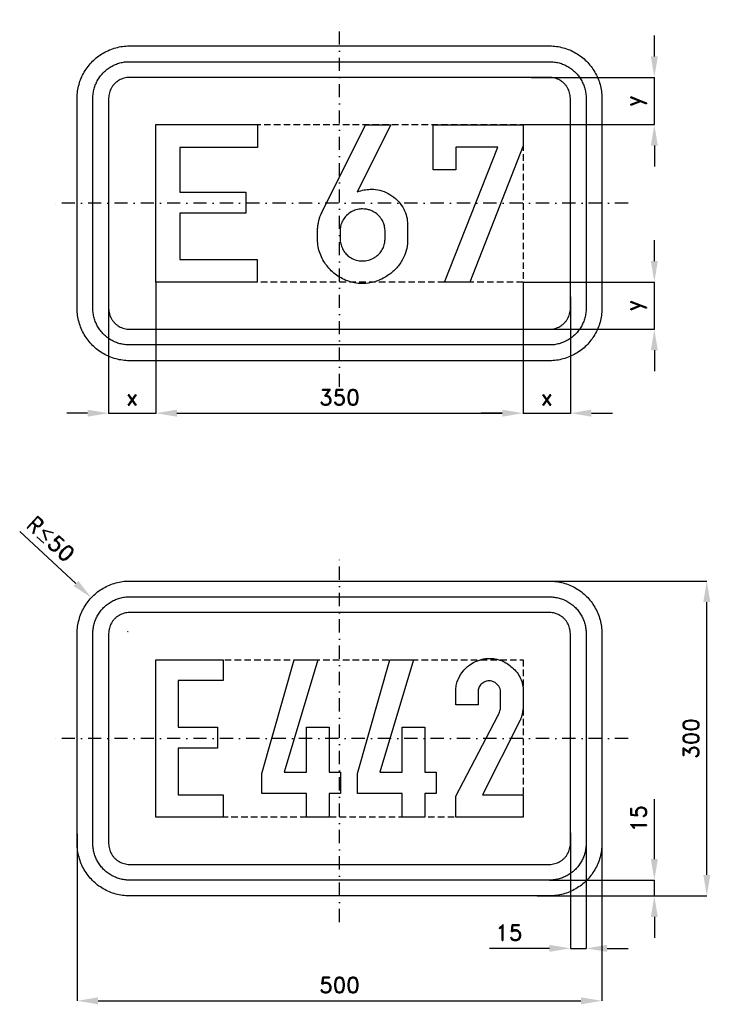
# Model space of a CAD drawing. Header units: millimetres. Extents: x -55 to 603, y -103 to 835.
import ezdxf

# ---------------------------------------------------------------- set-up
doc = ezdxf.new("R2010")
doc.units = ezdxf.units.MM
doc.header["$LTSCALE"] = 5
doc.linetypes.add('ČERCHOVANÁX2', pattern=[2, 1, -0.5, 0, -0.5])
doc.linetypes.add('ČÁRKOVANÁX2', pattern=[1.5, 1, -0.5])
doc.layers.add('Kóty', color=2, linetype='Continuous')
doc.layers.add('Značka', color=7, linetype='Continuous')
doc.styles.get("Standard").update_dxf_attribs({"font": 'romand.shx', "height": 15})
doc.dimstyles.new('Kopie Standard', dxfattribs={"dimtxt": 15, "dimasz": 20, "dimexe": 0.18, "dimexo": 0.0625, "dimgap": 7.5, "dimtad": 1, "dimdec": 0, "dimzin": 0, "dimdsep": 46, "dimtxsty": 'Standard', "dimcen": 0.09, "dimadec": 0, "dimazin": 0, "dimtfac": 1, "dimtdec": 0, "dimtofl": 0, "dimtmove": 0, "dimatfit": 3, "dimfxl": 1, "dimtolj": 1, "dimtzin": 0, "dimarcsym": 0})

# ---------------------------------------------------------------- blocks, each defined once
blk = doc.blocks.new('*D0')
at = {"layer": 'Defpoints', "color": 0, "transparency": 16777216}
for p in [(470, 60.25), (485, 60.25), (470, -50)]:
    blk.add_point(p, dxfattribs=at)
at = {"layer": 'Kóty', "color": 0, "lineweight": -2, "transparency": 16777216}
for p, q in [((470, 60.19), (470, -50.18)), ((485, 60.19), (485, -50.18)), ((450, -50), (392.86, -50)), ((505, -50), (525, -50))]:
    blk.add_line(p, q, dxfattribs=at)
at = {"layer": 'Kóty', "color": 0, "transparency": 16777216}
for points in [[(450, -46.67), (450, -53.33), (470, -50)], [(505, -46.67), (505, -53.33), (485, -50)]]:
    blk.add_solid(points, dxfattribs=at)
at = {"layer": 'Kóty', "color": 0, "transparency": 16777216, "insert": (411.43, -35), "char_height": 15, "attachment_point": 5}
blk.add_mtext('\\A1;15', dxfattribs=at)
blk = doc.blocks.new('*D1')
at = {"layer": 'Defpoints', "color": 0, "transparency": 16777216}
for p in [(450, 15), (550, 15), (439.01, 0)]:
    blk.add_point(p, dxfattribs=at)
at = {"layer": 'Kóty', "color": 0, "lineweight": -2, "transparency": 16777216}
for p, q in [((550, 35), (550, 92.14)), ((450.06, 15), (550.18, 15)), ((439.07, 0), (550.18, 0)), ((550, -20), (550, -40))]:
    blk.add_line(p, q, dxfattribs=at)
at = {"layer": 'Kóty', "color": 0, "transparency": 16777216}
for points in [[(546.67, 35), (553.34, 35), (550, 15)], [(546.67, -20), (553.34, -20), (550, 0)]]:
    blk.add_solid(points, dxfattribs=at)
at = {"layer": 'Kóty', "color": 0, "transparency": 16777216, "insert": (535, 73.57), "char_height": 15, "attachment_point": 5, "rotation": 90}
blk.add_mtext('\\A1;15', dxfattribs=at)
blk = doc.blocks.new('*D2')
at = {"layer": 'Defpoints', "color": 0, "transparency": 16777216}
for p in [(438.28, 300), (600, 300), (438.28, 0)]:
    blk.add_point(p, dxfattribs=at)
at = {"layer": 'Kóty', "color": 0, "lineweight": -2, "transparency": 16777216}
for p, q in [((438.34, 300), (600.18, 300)), ((600, 20), (600, 280)), ((438.34, 0), (600.18, 0))]:
    blk.add_line(p, q, dxfattribs=at)
at = {"layer": 'Kóty', "color": 0, "transparency": 16777216}
for points in [[(596.67, 280), (603.34, 280), (600, 300)], [(596.67, 20), (603.34, 20), (600, 0)]]:
    blk.add_solid(points, dxfattribs=at)
at = {"layer": 'Kóty', "color": 0, "transparency": 16777216, "insert": (585, 150), "char_height": 15, "attachment_point": 5, "rotation": 90}
blk.add_mtext('\\A1;300', dxfattribs=at)
blk = doc.blocks.new('*D3')
at = {"layer": 'Defpoints', "color": 0, "transparency": 16777216}
for p in [(0, 59.04), (500.04, 56.49), (500.04, -100)]:
    blk.add_point(p, dxfattribs=at)
at = {"layer": 'Kóty', "color": 0, "lineweight": -2, "transparency": 16777216}
for p, q in [((0, 58.98), (0, -100.18)), ((500.04, 56.43), (500.04, -100.18)), ((20, -100), (480.04, -100))]:
    blk.add_line(p, q, dxfattribs=at)
at = {"layer": 'Kóty', "color": 0, "transparency": 16777216}
for points in [[(20, -96.67), (20, -103.33), (0, -100)], [(480.04, -96.67), (480.04, -103.33), (500.04, -100)]]:
    blk.add_solid(points, dxfattribs=at)
at = {"layer": 'Kóty', "color": 0, "transparency": 16777216, "insert": (250.02, -85), "char_height": 15, "attachment_point": 5}
blk.add_mtext('\\A1;500', dxfattribs=at)
blk = doc.blocks.new('*D4')
at = {"layer": 'Defpoints', "color": 0, "transparency": 16777216}
for p in [(432.72, 780), (550, 780), (425, 735)]:
    blk.add_point(p, dxfattribs=at)
at = {"layer": 'Kóty', "color": 0, "lineweight": -2, "transparency": 16777216}
for p, q in [((550, 800), (550, 820)), ((432.78, 780), (550.18, 780)), ((425.06, 735), (550.18, 735)), ((550, 715), (550, 695))]:
    blk.add_line(p, q, dxfattribs=at)
at = {"layer": 'Kóty', "color": 0, "transparency": 16777216}
for points in [[(546.67, 800), (553.34, 800), (550, 780)], [(546.67, 715), (553.34, 715), (550, 735)]]:
    blk.add_solid(points, dxfattribs=at)
at = {"layer": 'Kóty', "color": 0, "transparency": 16777216, "insert": (532.5, 757.5), "char_height": 15, "attachment_point": 5, "rotation": 90}
blk.add_mtext('\\A1;y', dxfattribs=at)
blk = doc.blocks.new('*D5')
at = {"layer": 'Defpoints', "color": 0, "transparency": 16777216}
for p in [(425, 585), (425, 540), (550, 540)]:
    blk.add_point(p, dxfattribs=at)
at = {"layer": 'Kóty', "color": 0, "lineweight": -2, "transparency": 16777216}
for p, q in [((550, 605), (550, 625)), ((425.06, 585), (550.18, 585)), ((425.06, 540), (550.18, 540)), ((550, 520), (550, 500))]:
    blk.add_line(p, q, dxfattribs=at)
at = {"layer": 'Kóty', "color": 0, "transparency": 16777216}
for points in [[(546.67, 605), (553.34, 605), (550, 585)], [(546.67, 520), (553.34, 520), (550, 540)]]:
    blk.add_solid(points, dxfattribs=at)
at = {"layer": 'Kóty', "color": 0, "transparency": 16777216, "insert": (532.5, 562.5), "char_height": 15, "attachment_point": 5, "rotation": 90}
blk.add_mtext('\\A1;y', dxfattribs=at)
blk = doc.blocks.new('*D6')
at = {"layer": 'Defpoints', "color": 0, "transparency": 16777216}
for p in [(75, 585), (425, 585), (425, 460)]:
    blk.add_point(p, dxfattribs=at)
at = {"layer": 'Kóty', "color": 0, "lineweight": -2, "transparency": 16777216}
for p, q in [((75, 584.94), (75, 459.82)), ((425, 584.94), (425, 459.82)), ((95, 460), (405, 460))]:
    blk.add_line(p, q, dxfattribs=at)
at = {"layer": 'Kóty', "color": 0, "transparency": 16777216}
for points in [[(95, 463.33), (95, 456.67), (75, 460)], [(405, 463.33), (405, 456.67), (425, 460)]]:
    blk.add_solid(points, dxfattribs=at)
at = {"layer": 'Kóty', "color": 0, "transparency": 16777216, "insert": (250, 475), "char_height": 15, "attachment_point": 5}
blk.add_mtext('\\A1;350', dxfattribs=at)
blk = doc.blocks.new('*D7')
at = {"layer": 'Defpoints', "color": 0, "transparency": 16777216}
for p in [(425, 585), (470, 571.09), (470, 460)]:
    blk.add_point(p, dxfattribs=at)
at = {"layer": 'Kóty', "color": 0, "lineweight": -2, "transparency": 16777216}
for p, q in [((425, 584.94), (425, 459.82)), ((470, 571.03), (470, 459.82)), ((405, 460), (385, 460)), ((490, 460), (510, 460))]:
    blk.add_line(p, q, dxfattribs=at)
at = {"layer": 'Kóty', "color": 0, "transparency": 16777216}
for points in [[(405, 463.33), (405, 456.67), (425, 460)], [(490, 463.33), (490, 456.67), (470, 460)]]:
    blk.add_solid(points, dxfattribs=at)
at = {"layer": 'Kóty', "color": 0, "transparency": 16777216, "insert": (447.5, 475), "char_height": 15, "attachment_point": 5}
blk.add_mtext('\\A1;x', dxfattribs=at)
blk = doc.blocks.new('*D8')
at = {"layer": 'Defpoints', "color": 0, "transparency": 16777216}
for p in [(75, 584.94), (30, 569.87), (75, 460)]:
    blk.add_point(p, dxfattribs=at)
at = {"layer": 'Kóty', "color": 0, "lineweight": -2, "transparency": 16777216}
for p, q in [((75, 584.88), (75, 459.82)), ((30, 569.81), (30, 459.82)), ((10, 460), (-10, 460)), ((95, 460), (115, 460))]:
    blk.add_line(p, q, dxfattribs=at)
at = {"layer": 'Kóty', "color": 0, "transparency": 16777216}
for points in [[(10, 463.33), (10, 456.67), (30, 460)], [(95, 463.33), (95, 456.67), (75, 460)]]:
    blk.add_solid(points, dxfattribs=at)
at = {"layer": 'Kóty', "color": 0, "transparency": 16777216, "insert": (52.5, 475), "char_height": 15, "attachment_point": 5}
blk.add_mtext('\\A1;x', dxfattribs=at)

msp = doc.modelspace()

# ---------------------------------------------------------------- linework, layer by layer
at = {"layer": 'Kóty'}
for p, q in [((-54.76, 347.1), (-1.17, 297.74)), ((48.31, 252.08), (48.49, 252.08)), ((48.4, 251.99), (48.4, 252.17))]:
    msp.add_line(p, q, dxfattribs=at)
for points in [[(550, 735), (550, 780)], [(550.18, 540), (550.18, 585)], [(30, 460), (75, 460)], [(425, 460), (470, 460)], [(550, 0), (550, 15)], [(470, -50), (485, -50)]]:
    msp.add_lwpolyline(points, dxfattribs=at)
msp.add_arc((48.4, 252.08), 47.4, 135.4888, 137.57314, dxfattribs=at)
msp.add_solid([(1.09, 300.19), (-3.43, 295.29), (13.54, 284.19)], dxfattribs=at)
at = {"layer": 'Značka', "color": 6, "linetype": 'ČERCHOVANÁX2', "ltscale": 2.5}
for points in [[(250, 485), (250, 835)], [(525, 660), (-25, 660)], [(250, -25), (250, 325)], [(525, 150), (-25, 150)]]:
    msp.add_lwpolyline(points, dxfattribs=at)
at = {"layer": 'Značka', "color": 3}
for points in [[(50, 510), (49.81, 510), (49.61, 510, -0.032179), (43.15, 510.45, -0.035442), (36.81, 511.77, -0.036264), (30.67, 513.85, -0.034415), (24.89, 516.76, -0.033719), (19.5, 520.36, -0.034086), (14.65, 524.64, -0.034205), (10.36, 529.5, -0.03423), (6.77, 534.89, -0.034046), (3.87, 540.67, -0.033413), (1.77, 546.81, -0.034127), (0.43, 553.15, -0.036745), (0, 559.61), (0, 559.8), (0, 560), (0, 760), (0, 760.2), (0, 760.39, -0.03218), (0.46, 766.85, -0.035441), (1.77, 773.19, -0.03627), (3.85, 779.33, -0.034417), (6.77, 785.11, -0.033719), (10.36, 790.5, -0.034078), (14.65, 795.36, -0.034208), (19.5, 799.65, -0.034227), (24.89, 803.24, -0.034051), (30.68, 806.13, -0.033416), (36.81, 808.23, -0.034129), (43.16, 809.57, -0.036746), (49.61, 810), (49.81, 810), (50, 810), (450, 810), (450.2, 810), (450.4, 810, -0.032179), (456.85, 809.55, -0.035451), (463.2, 808.23, -0.036282), (469.33, 806.15, -0.034425), (475.12, 803.24, -0.033731), (480.5, 799.64, -0.034081), (485.36, 795.36, -0.034214), (489.65, 790.5, -0.034229), (493.24, 785.11, -0.034034), (496.14, 779.33, -0.033411), (498.23, 773.19, -0.034122), (499.57, 766.85, -0.036741), (500, 760.39), (500, 760.2), (500, 760), (500, 560), (500, 559.8), (500, 559.61, -0.032179), (499.55, 553.15, -0.035442), (498.23, 546.81, -0.036264), (496.16, 540.67, -0.034416), (493.24, 534.89, -0.033719), (489.64, 529.5, -0.034088), (485.36, 524.64, -0.034205), (480.51, 520.35, -0.034231), (475.12, 516.76, -0.034041), (469.33, 513.87, -0.033413), (463.2, 511.77, -0.034124), (456.85, 510.43, -0.036741), (450.4, 510), (450.2, 510), (450, 510), (50, 510)], [(50, 525), (49.86, 525), (49.73, 525, -0.032179), (45.21, 525.32, -0.035442), (40.77, 526.24, -0.036269), (36.47, 527.69, -0.034418), (32.42, 529.74, -0.033714), (28.65, 532.25, -0.034079), (25.25, 535.25, -0.034207), (22.25, 538.65, -0.034228), (19.74, 542.42, -0.034043), (17.71, 546.47, -0.03341), (16.24, 550.76, -0.034128), (15.3, 555.21, -0.036745), (15, 559.73), (15, 559.86), (15, 560), (15, 760), (15, 760.14), (15, 760.27, -0.032181), (15.32, 764.79, -0.035447), (16.24, 769.24, -0.036264), (17.69, 773.53, -0.034416), (19.74, 777.58, -0.033722), (22.25, 781.35, -0.034089), (25.25, 784.75, -0.034217), (28.65, 787.75, -0.034242), (32.42, 790.26, -0.034038), (36.47, 792.29, -0.033422), (40.77, 793.76, -0.034123), (45.21, 794.7, -0.036758), (49.73, 795), (49.86, 795), (50, 795), (450, 795), (450.14, 795), (450.28, 795, -0.032193), (454.8, 794.68, -0.035447), (459.24, 793.76, -0.036258), (463.53, 792.31, -0.034428), (467.58, 790.26, -0.033731), (471.35, 787.75, -0.034084), (474.75, 784.75, -0.034218), (477.76, 781.35, -0.034227), (480.27, 777.58, -0.034046), (482.3, 773.53, -0.033417), (483.76, 769.24, -0.034132), (484.7, 764.79, -0.036744), (485, 760.27), (485, 760.14), (485, 760), (485, 560), (485, 559.86), (485, 559.73, -0.032179), (484.68, 555.21, -0.035441), (483.76, 550.76, -0.036271), (482.31, 546.47, -0.034422), (480.27, 542.42, -0.033719), (477.75, 538.65, -0.034074), (474.75, 535.25, -0.034205), (471.35, 532.25, -0.034219), (467.58, 529.74, -0.034043), (463.53, 527.71, -0.033408), (459.24, 526.24, -0.03413), (454.79, 525.3, -0.036744), (450.28, 525), (450.14, 525), (450, 525), (50, 525)], [(50, 540), (450, 540), (450.08, 540), (450.16, 540, 0.032179), (452.74, 540.18, 0.035443), (455.28, 540.71, 0.036259), (457.73, 541.54, 0.034409), (460.05, 542.71, 0.033719), (462.2, 544.14, 0.034073), (464.14, 545.86, 0.034214), (465.86, 547.8, 0.034226), (467.3, 549.95, 0.03405), (468.46, 552.27, 0.033407), (469.29, 554.72, 0.034128), (469.83, 557.26, 0.036741), (470, 559.84), (470, 559.92), (470, 560), (470, 760), (470, 760.08), (470, 760.16, 0.032177), (469.82, 762.74, 0.035443), (469.29, 765.28, 0.036259), (468.46, 767.73, 0.034414), (467.3, 770.04, 0.033731), (465.86, 772.2, 0.034066), (464.14, 774.14, 0.034205), (462.2, 775.86, 0.034226), (460.05, 777.29, 0.03405), (457.73, 778.45, 0.033418), (455.28, 779.29, 0.034151), (452.74, 779.83, 0.036741), (450.16, 780), (450.08, 780), (450, 780), (50, 780), (49.92, 780), (49.85, 780, 0.032179), (47.26, 779.82, 0.035442), (44.72, 779.29, 0.036259), (42.27, 778.46, 0.034424), (39.96, 777.29, 0.03373), (37.8, 775.86, 0.034079), (35.86, 774.14, 0.034187), (34.14, 772.2, 0.034231), (32.71, 770.04, 0.034052), (31.55, 767.73, 0.033421), (30.71, 765.28, 0.034126), (30.18, 762.74, 0.036746), (30, 760.16), (30, 760.08), (30, 760), (30, 560), (30, 559.92), (30, 559.84, 0.032179), (30.18, 557.26, 0.035444), (30.71, 554.72, 0.036265), (31.54, 552.27, 0.034417), (32.71, 549.95, 0.033718), (34.15, 547.8, 0.03408), (35.86, 545.86, 0.034213), (37.8, 544.14, 0.034222), (39.96, 542.71, 0.034048), (42.27, 541.55, 0.033405), (44.72, 540.71, 0.034129), (47.26, 540.17, 0.036741), (49.85, 540), (49.92, 540), (50, 540)], [(298.94, 734.95), (266.75, 670.84), (268.6, 671.45), (270.47, 672.02, -0.03914), (276.31, 673.18, -0.045942), (282.27, 673.34, -0.066134), (290.48, 671.88, -0.062058), (298.1, 668.38, -0.064473), (304.99, 663.08, -0.067451), (310.27, 656.19, -0.060642), (313.43, 649.19, -0.062966), (314.78, 641.69, -0.005454), (314.84, 640.85), (314.88, 640.02), (314.88, 625.52, -0.001868), (314.86, 624.45, -0.005594), (314.83, 623.39, -0.057599), (313.48, 614.98, -0.056115), (310.27, 607.03, -0.065554), (304.49, 598.52, -0.061131), (296.75, 591.7, -0.069334), (286.32, 586.13, -0.074504), (274.75, 583.73, -0.086605), (261.05, 584.96, -0.085334), (248.5, 590.7, -0.08012), (238.77, 599.36, -0.076176), (232.14, 610.56, -0.044512), (229.97, 617.02, -0.055004), (229.11, 623.7, -0.006129), (229.1, 624.62), (229.1, 625.53), (229.1, 635.56), (229.17, 636.38, -0.001998), (229.25, 637.19, -0.015253), (229.7, 640.59, -0.023881), (230.41, 643.94, -0.024157), (231.34, 647.01, -0.019803), (232.53, 649.98), (233, 651.01), (233.47, 652.03), (274.72, 734.95), (298.94, 734.95)], [(250.5, 634.38), (250.5, 625.42), (250.59, 624.75), (250.69, 624.08, 0.046131), (251.91, 619.06, 0.065933), (254.21, 614.45, 0.065633), (257.19, 610.84, 0.058905), (260.99, 608.05, 0.067218), (266.11, 605.84, 0.069353), (271.63, 605.09, 0.07219), (277.51, 605.81, 0.068714), (282.96, 608.12, 0.044859), (286, 610.21, 0.04775), (288.61, 612.81, 0.063452), (291.3, 616.93, 0.065653), (292.85, 621.58, 0.021284), (293.18, 623.54, 0.007096), (293.41, 625.52), (293.41, 634.22), (293.31, 635.28, 0.009313), (293.19, 636.34, 0.051257), (292.17, 640.54, 0.055515), (290.28, 644.45, 0.075003), (286.57, 649, 0.072366), (281.71, 652.3, 0.044095), (278.44, 653.66, 0.04374), (275.02, 654.42), (273.52, 654.59), (272, 654.64, 0.057592), (267.08, 654.1, 0.06086), (262.39, 652.41, 0.069272), (257.78, 649.42, 0.070567), (254.16, 645.28, 0.064054), (251.81, 640.75, 0.060746), (250.66, 635.81, 0.006565), (250.57, 635.09, 0.002194), (250.5, 634.38)], [(50, 0), (49.81, 0), (49.61, 0, -0.03218), (43.15, 0.45, -0.035443), (36.81, 1.77, -0.036267), (30.67, 3.85, -0.03442), (24.89, 6.76, -0.033722), (19.5, 10.36, -0.034085), (14.65, 14.64, -0.034209), (10.36, 19.5, -0.034229), (6.77, 24.89, -0.034044), (3.87, 30.67, -0.033412), (1.77, 36.81, -0.034127), (0.43, 43.15, -0.036745), (0, 49.61), (0, 49.8), (0, 50), (0, 250), (0, 250.2), (0, 250.39, -0.03218), (0.46, 256.85, -0.035443), (1.77, 263.19, -0.036267), (3.85, 269.33, -0.034422), (6.77, 275.11, -0.033722), (10.36, 280.5, -0.034087), (14.65, 285.36, -0.034208), (19.5, 289.65, -0.034231), (24.89, 293.24, -0.034039), (30.68, 296.13, -0.033412), (36.81, 298.23, -0.034124), (43.16, 299.57, -0.036741), (49.61, 300), (49.81, 300), (50, 300), (450, 300), (450.2, 300), (450.4, 300, -0.032179), (456.85, 299.55, -0.035442), (463.2, 298.23, -0.036264), (469.33, 296.15, -0.034416), (475.12, 293.24, -0.033719), (480.5, 289.64, -0.034088), (485.36, 285.36, -0.034205), (489.65, 280.5, -0.034231), (493.24, 275.11, -0.034041), (496.14, 269.33, -0.033413), (498.23, 263.19, -0.034124), (499.57, 256.85, -0.036741), (500, 250.39), (500, 250.2), (500, 250), (500, 50), (500, 49.8), (500, 49.61, -0.032179), (499.55, 43.15, -0.035442), (498.23, 36.81, -0.036264), (496.16, 30.67, -0.034415), (493.24, 24.89, -0.033719), (489.64, 19.5, -0.034086), (485.36, 14.64, -0.034205), (480.51, 10.35, -0.03423), (475.12, 6.76, -0.034046), (469.33, 3.87, -0.033413), (463.2, 1.77, -0.034127), (456.85, 0.43, -0.036745), (450.4, 0), (450.2, 0), (450, 0), (50, 0)], [(50, 15), (49.86, 15), (49.73, 15, -0.03218), (45.21, 15.32, -0.035443), (40.77, 16.24, -0.036267), (36.47, 17.69, -0.034421), (32.42, 19.74, -0.033721), (28.65, 22.25, -0.034085), (25.25, 25.25, -0.034209), (22.25, 28.65, -0.034229), (19.74, 32.42, -0.034044), (17.71, 36.47, -0.033412), (16.24, 40.76, -0.034127), (15.3, 45.21, -0.036745), (15, 49.73), (15, 49.86), (15, 50), (15, 250), (15, 250.14), (15, 250.28, -0.032181), (15.32, 254.79, -0.035442), (16.24, 259.24, -0.036269), (17.69, 263.53, -0.034425), (19.74, 267.58, -0.033726), (22.25, 271.35, -0.03408), (25.25, 274.75, -0.034207), (28.65, 277.75, -0.03422), (32.42, 280.26, -0.034045), (36.47, 282.29, -0.03341), (40.77, 283.76, -0.034129), (45.21, 284.7, -0.036744), (49.73, 285), (49.86, 285), (50, 285), (450, 285), (450.14, 285), (450.28, 285, -0.032179), (454.8, 284.68, -0.035441), (459.24, 283.76, -0.036271), (463.53, 282.31, -0.034422), (467.58, 280.26, -0.033719), (471.35, 277.75, -0.034074), (474.75, 274.75, -0.034205), (477.76, 271.35, -0.034219), (480.27, 267.58, -0.034043), (482.3, 263.53, -0.033408), (483.76, 259.24, -0.03413), (484.7, 254.79, -0.036744), (485, 250.28), (485, 250.14), (485, 250), (485, 50), (485, 49.86), (485, 49.73, -0.032179), (484.68, 45.21, -0.035442), (483.76, 40.76, -0.036269), (482.31, 36.47, -0.034418), (480.27, 32.42, -0.033714), (477.75, 28.65, -0.034079), (474.75, 25.25, -0.034207), (471.35, 22.25, -0.034228), (467.58, 19.74, -0.034043), (463.53, 17.71, -0.03341), (459.24, 16.24, -0.034128), (454.79, 15.3, -0.036745), (450.28, 15), (450.14, 15), (450, 15), (50, 15)], [(50, 30), (450, 30), (450.08, 30), (450.16, 30, 0.032179), (452.74, 30.18, 0.035444), (455.28, 30.71, 0.036265), (457.73, 31.54, 0.034417), (460.05, 32.71, 0.033718), (462.2, 34.14, 0.03408), (464.14, 35.86, 0.034213), (465.86, 37.8, 0.034222), (467.3, 39.95, 0.034048), (468.46, 42.27, 0.033405), (469.29, 44.72, 0.034129), (469.83, 47.26, 0.036741), (470, 49.84), (470, 49.92), (470, 50), (470, 250), (470, 250.08), (470, 250.16, 0.032179), (469.82, 252.74, 0.035443), (469.29, 255.28, 0.036259), (468.46, 257.73, 0.034409), (467.3, 260.05, 0.033719), (465.86, 262.2, 0.034073), (464.14, 264.14, 0.034214), (462.2, 265.86, 0.034226), (460.05, 267.29, 0.03405), (457.73, 268.45, 0.033407), (455.28, 269.29, 0.034128), (452.74, 269.83, 0.036741), (450.16, 270), (450.08, 270), (450, 270), (50, 270), (49.92, 270), (49.85, 270, 0.032179), (47.26, 269.82, 0.035442), (44.72, 269.29, 0.036259), (42.27, 268.46, 0.034414), (39.96, 267.29, 0.03372), (37.8, 265.86, 0.034079), (35.86, 264.14, 0.03421), (34.14, 262.2, 0.034232), (32.71, 260.05, 0.034046), (31.55, 257.73, 0.033413), (30.71, 255.28, 0.034126), (30.18, 252.74, 0.036744), (30, 250.16), (30, 250.08), (30, 250), (30, 50), (30, 49.92), (30, 49.84, 0.032179), (30.18, 47.26, 0.035443), (30.71, 44.72, 0.036265), (31.54, 42.27, 0.034421), (32.71, 39.95, 0.033719), (34.15, 37.8, 0.034086), (35.86, 35.86, 0.034208), (37.8, 34.14, 0.034229), (39.96, 32.71, 0.034044), (42.27, 31.55, 0.033412), (44.72, 30.71, 0.034128), (47.26, 30.17, 0.036744), (49.85, 30), (49.92, 30), (50, 30)], [(360.74, 75.02), (360.74, 95.09), (400.77, 171.47), (401.36, 172.5, 0.01799), (401.89, 173.56, 0.025169), (402.46, 174.99), (402.91, 176.47, 0.017092), (403.28, 177.91, 0.03795), (403.49, 179.38), (403.51, 179.94), (403.52, 180.52), (403.52, 194.56), (403.48, 195.23), (403.41, 195.89, 0.081983), (402.56, 198.53, 0.063944), (400.96, 200.86, 0.077653), (398.27, 203.24, 0.090374), (394.99, 204.59, 0.119793), (390.21, 204.62, 0.119965), (385.86, 202.44, 0.105406), (383.17, 199.3, 0.117471), (382.1, 195.44), (382.07, 194.91), (382.07, 194.38), (382.07, 181.91), (360.74, 181.91), (360.74, 195.45), (360.76, 196.13), (360.8, 196.81, -0.04339), (361.54, 201.77, -0.044626), (363.14, 206.55, -0.083929), (368.4, 214.97, -0.078534), (376.11, 221.34, -0.063905), (383.25, 224.78, -0.067316), (390.97, 226.23, -0.100455), (402.8, 224.72, -0.097007), (413.41, 218.67, -0.10291), (421.79, 208.69, -0.126677), (424.92, 196.53), (424.95, 195.85), (424.96, 195.17), (424.96, 180.41), (424.94, 179.88), (424.91, 179.34, -0.021199), (424.65, 176.85, -0.012393), (424.22, 174.38, -0.016369), (423.54, 171.28, -0.029113), (422.58, 168.27), (422.43, 167.86), (422.27, 167.45), (386.28, 96.41), (425, 96.41), (425, 75.02), (360.74, 75.02)]]:
    msp.add_lwpolyline(points, format="xyb", dxfattribs=at)
at = {"layer": 'Značka', "color": 6, "linetype": 'ČÁRKOVANÁX2', "ltscale": 1.25}
for points in [[(75, 585), (75, 735), (425, 735), (425, 585), (75, 585)], [(75, 75), (75, 225), (425, 225), (425, 75), (75, 75)]]:
    msp.add_lwpolyline(points, dxfattribs=at)
at = {"layer": 'Značka', "color": 3}
for points in [[(75, 585), (75, 734.98), (171.78, 734.98), (171.78, 713.36), (97.77, 713.36), (97.77, 670.59), (160.86, 670.59), (160.86, 650.5), (97.77, 650.5), (97.77, 606.31), (171.61, 606.31), (171.61, 585), (75, 585)], [(350.08, 585.02), (400.74, 713.45), (360.78, 713.45), (360.78, 691.98), (339.24, 691.98), (339.24, 734.67), (425, 734.67), (425, 714.64), (374.11, 585.02), (350.08, 585.02)], [(75, 75), (75, 225), (139.19, 225), (139.19, 205.12), (96.3, 205.12), (96.3, 160.83), (133.88, 160.83), (133.88, 140.73), (96.3, 140.73), (96.3, 96.39), (139.19, 96.39), (139.19, 75), (75, 75)], [(218.69, 75), (218.69, 97.67), (175.89, 97.67), (175.89, 116.52), (206.91, 225.02), (229.28, 225.02), (197.35, 117.84), (218.69, 117.84), (218.69, 160.64), (240.19, 160.64), (240.19, 117.84), (250.82, 117.84), (250.82, 97.67), (240.19, 97.67), (240.19, 75), (218.69, 75)], [(309.86, 75), (309.86, 97.67), (267.07, 97.67), (267.07, 116.52), (298.08, 225.02), (320.46, 225.02), (288.52, 117.84), (309.86, 117.84), (309.86, 160.64), (331.36, 160.64), (331.36, 117.84), (341.99, 117.84), (341.99, 97.67), (331.36, 97.67), (331.36, 75), (309.86, 75)]]:
    msp.add_lwpolyline(points, dxfattribs=at)

# ---------------------------------------------------------------- texts
at = {"layer": 'Kóty', "insert": (-25.16, 340.23), "char_height": 15, "attachment_point": 5, "rotation": 317.35556}
msp.add_mtext('\\A1;R{\\A0;≤}50', dxfattribs=at)

# ---------------------------------------------------------------- dimensions: what is measured, and where the dimension line sits
at = {"layer": 'Kóty'}
for base, p1, p2, picture, middle in [((550, 780), (425, 735), (432.72, 780), '*D4', (532.5, 757.5)), ((550, 540), (425, 585), (425, 540), '*D5', (532.5, 562.5))]:
    dim = msp.add_linear_dim(base=base, p1=p1, p2=p2, angle=90, text='y', dimstyle='Kopie Standard', dxfattribs=at)
    dim.commit()
    dim.dimension.update_dxf_attribs({"geometry": picture, "text_midpoint": middle})
for base, p1, p2, picture, middle in [((75, 460), (30, 569.87), (75, 584.94), '*D8', (52.5, 475)), ((470, 460), (425, 585), (470, 571.09), '*D7', (447.5, 475))]:
    dim = msp.add_linear_dim(base=base, p1=p1, p2=p2, text='x', dimstyle='Kopie Standard', dxfattribs=at)
    dim.commit()
    dim.dimension.update_dxf_attribs({"geometry": picture, "text_midpoint": middle})
for base, p1, p2, picture, middle in [((425, 460), (75, 585), (425, 585), '*D6', (250, 475)), ((500.04, -100), (0, 59.04), (500.04, 56.49), '*D3', (250.02, -85)), ((470, -50), (485, 60.25), (470, 60.25), '*D0', (411.43, -35))]:
    dim = msp.add_linear_dim(base=base, p1=p1, p2=p2, dimstyle='Kopie Standard', dxfattribs=at)
    dim.commit()
    dim.dimension.update_dxf_attribs({"geometry": picture, "text_midpoint": middle})
for base, p1, p2, picture, middle in [((600, 300), (438.28, 0), (438.28, 300), '*D2', (585, 150)), ((550, 15), (439.01, 0), (450, 15), '*D1', (535, 73.57))]:
    dim = msp.add_linear_dim(base=base, p1=p1, p2=p2, angle=90, dimstyle='Kopie Standard', dxfattribs=at)
    dim.commit()
    dim.dimension.update_dxf_attribs({"geometry": picture, "text_midpoint": middle})

doc.saveas('drawing.dxf')
